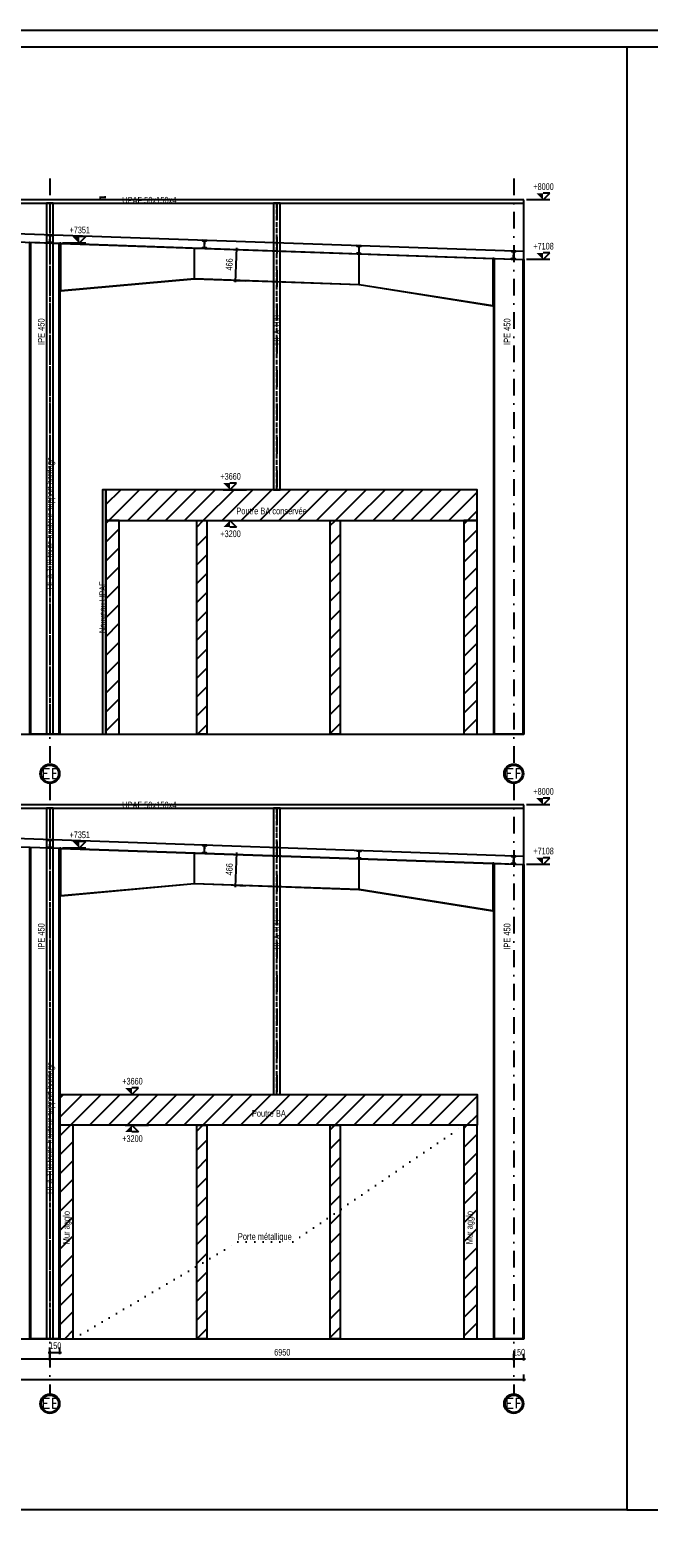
# Model space of a CAD drawing. Extents: x 293186 to 369035, y -341273 to -122059.
# Tile 6 of 64: x 332555 to 341826, y -321012 to -298428. Entities that reach past the tile are written whole.
import ezdxf

# ---------------------------------------------------------------- set-up
doc = ezdxf.new("R2010")
doc.units = 0
doc.header["$LTSCALE"] = 50
for name, pattern in [('CADWORK_21', [0]), ('DASHDOT', [10, 5, -2.5, 0, -2.5]), ('DOT', [2.5, 0, -2.5]), ('HIDDEN', [1.875, 1.25, -0.625])]:
    doc.linetypes.add(name, pattern=pattern)
doc.layers.add('ECHELLE_1_50', color=7, linetype='CONTINUOUS')
doc.styles.add('ARIAL', font='txt')
doc.styles.add('CADWORK5', font='ROMAND', dxfattribs={"width": 0.8})
pattern_1 = [(45, (0, 0), (141.42136, -141.42136), [])]

# ---------------------------------------------------------------- blocks, each defined once
blk = doc.blocks.new('*D75')
at = {"layer": 'ECHELLE_1_50', "color": 150}
for p, q in [((335621, -301712), (335796, -301719)), ((335647, -301688), (335629, -302204)), ((335634, -301700), (335658, -301726)), ((335618, -302166), (335642, -302192)), ((335605, -302178), (335780, -302184))]:
    blk.add_line(p, q, dxfattribs=at)
at = {"layer": 'ECHELLE_1_50', "color": 26, "style": 'ARIAL', "width": 0.75}
blk.add_text('466', height=100, rotation=88.0009, dxfattribs=at).set_placement((335585, -302030))
blk = doc.blocks.new('*D78')
at = {"layer": 'ECHELLE_1_50', "color": 150}
for p, q in [((333390, -301621), (333040, -301621)), ((333290, -301621), (333390, -301521)), ((333390, -301521), (333290, -301521))]:
    blk.add_line(p, q, dxfattribs=at)
blk.add_solid([(333290, -301621), (333290, -301521), (333190, -301521)], dxfattribs=at)
at = {"layer": 'ECHELLE_1_50', "color": 26, "style": 'ARIAL', "width": 0.75}
blk.add_text('+7351', height=100, dxfattribs=at).set_placement((333145, -301471))
blk = doc.blocks.new('*D79')
at = {"layer": 'ECHELLE_1_50', "color": 150}
for p, q in [((340340, -301864), (339990, -301864)), ((340240, -301864), (340340, -301764)), ((340340, -301764), (340240, -301764))]:
    blk.add_line(p, q, dxfattribs=at)
blk.add_solid([(340240, -301864), (340240, -301764), (340140, -301764)], dxfattribs=at)
at = {"layer": 'ECHELLE_1_50', "color": 26, "style": 'ARIAL', "width": 0.75}
blk.add_text('+7108', height=100, dxfattribs=at).set_placement((340095, -301714))
blk = doc.blocks.new('*D80')
at = {"layer": 'ECHELLE_1_50', "color": 150}
for p, q in [((340340, -300972), (339990, -300972)), ((340240, -300972), (340340, -300872)), ((340340, -300872), (340240, -300872))]:
    blk.add_line(p, q, dxfattribs=at)
blk.add_solid([(340240, -300972), (340240, -300872), (340140, -300872)], dxfattribs=at)
at = {"layer": 'ECHELLE_1_50', "color": 26, "style": 'ARIAL', "width": 0.75}
blk.add_text('+8000', height=100, dxfattribs=at).set_placement((340095, -300822))
blk = doc.blocks.new('*D82')
at = {"layer": 'ECHELLE_1_50', "color": 150}
for p, q in [((335449, -305772), (335799, -305772)), ((335549, -305772), (335649, -305872)), ((335649, -305872), (335549, -305872))]:
    blk.add_line(p, q, dxfattribs=at)
blk.add_solid([(335549, -305772), (335549, -305872), (335449, -305872)], dxfattribs=at)
at = {"layer": 'ECHELLE_1_50', "color": 26, "style": 'ARIAL', "width": 0.75}
blk.add_text('+3200', height=100, dxfattribs=at).set_placement((335405, -306022))
blk = doc.blocks.new('*D83')
at = {"layer": 'ECHELLE_1_50', "color": 150}
for p, q in [((335449, -305312), (335799, -305312)), ((335549, -305312), (335649, -305212)), ((335649, -305212), (335549, -305212))]:
    blk.add_line(p, q, dxfattribs=at)
blk.add_solid([(335549, -305312), (335549, -305212), (335449, -305212)], dxfattribs=at)
blk = doc.blocks.new('*D95')
at = {"layer": 'ECHELLE_1_50', "color": 150}
for p, q in [((335647, -310748), (335629, -311264)), ((335621, -310773), (335796, -310779)), ((335634, -310760), (335658, -310786)), ((335605, -311238), (335780, -311244)), ((335618, -311226), (335642, -311252))]:
    blk.add_line(p, q, dxfattribs=at)
at = {"layer": 'ECHELLE_1_50', "color": 26, "style": 'ARIAL', "width": 0.75}
blk.add_text('466', height=100, rotation=88.0009, dxfattribs=at).set_placement((335585, -311090))
blk = doc.blocks.new('*D99')
at = {"layer": 'ECHELLE_1_50', "color": 150}
for p, q in [((333390, -310681), (333040, -310681)), ((333290, -310681), (333390, -310581)), ((333390, -310581), (333290, -310581))]:
    blk.add_line(p, q, dxfattribs=at)
blk.add_solid([(333290, -310681), (333290, -310581), (333190, -310581)], dxfattribs=at)
at = {"layer": 'ECHELLE_1_50', "color": 26, "style": 'ARIAL', "width": 0.75}
blk.add_text('+7351', height=100, dxfattribs=at).set_placement((333145, -310531))
blk = doc.blocks.new('*D100')
at = {"layer": 'ECHELLE_1_50', "color": 150}
for p, q in [((340340, -310924), (339990, -310924)), ((340240, -310924), (340340, -310824)), ((340340, -310824), (340240, -310824))]:
    blk.add_line(p, q, dxfattribs=at)
blk.add_solid([(340240, -310924), (340240, -310824), (340140, -310824)], dxfattribs=at)
at = {"layer": 'ECHELLE_1_50', "color": 26, "style": 'ARIAL', "width": 0.75}
blk.add_text('+7108', height=100, dxfattribs=at).set_placement((340095, -310774))
blk = doc.blocks.new('*D101')
at = {"layer": 'ECHELLE_1_50', "color": 150}
for p, q in [((340340, -310032), (339990, -310032)), ((340240, -310032), (340340, -309932)), ((340340, -309932), (340240, -309932))]:
    blk.add_line(p, q, dxfattribs=at)
blk.add_solid([(340240, -310032), (340240, -309932), (340140, -309932)], dxfattribs=at)
at = {"layer": 'ECHELLE_1_50', "color": 26, "style": 'ARIAL', "width": 0.75}
blk.add_text('+8000', height=100, dxfattribs=at).set_placement((340095, -309882))
blk = doc.blocks.new('*D103')
at = {"layer": 'ECHELLE_1_50', "color": 150}
for p, q in [((333979, -314832), (334329, -314832)), ((334079, -314832), (334179, -314932)), ((334179, -314932), (334079, -314932))]:
    blk.add_line(p, q, dxfattribs=at)
blk.add_solid([(334079, -314832), (334079, -314932), (333979, -314932)], dxfattribs=at)
at = {"layer": 'ECHELLE_1_50', "color": 26, "style": 'ARIAL', "width": 0.75}
blk.add_text('+3200', height=100, dxfattribs=at).set_placement((333935, -315082))
blk = doc.blocks.new('*D104')
at = {"layer": 'ECHELLE_1_50', "color": 150}
for p, q in [((334079, -314372), (334179, -314272)), ((334179, -314272), (334079, -314272)), ((333979, -314372), (334329, -314372))]:
    blk.add_line(p, q, dxfattribs=at)
blk.add_solid([(334079, -314372), (334079, -314272), (333979, -314272)], dxfattribs=at)
at = {"layer": 'ECHELLE_1_50', "color": 26, "style": 'ARIAL', "width": 0.75}
blk.add_text('+3660', height=100, dxfattribs=at).set_placement((333935, -314222))
blk = doc.blocks.new('*D115')
at = {"layer": 'ECHELLE_1_50'}
h = blk.add_hatch(color=150, dxfattribs=at)
edge = h.paths.add_edge_path()
edge.add_arc((332851, -318234), 6.25, 0, 360)
h = blk.add_hatch(color=150, dxfattribs=at)
edge = h.paths.add_edge_path()
edge.add_arc((333001, -318234), 6.25, 0, 360)
at = {"layer": 'ECHELLE_1_50', "color": 150}
for p, q in [((332851, -318259), (332851, -318159)), ((333001, -318259), (333001, -318159)), ((332826, -318234), (333026, -318234))]:
    blk.add_line(p, q, dxfattribs=at)
at = {"layer": 'ECHELLE_1_50', "color": 26, "style": 'ARIAL', "width": 0.75}
blk.add_text('150', height=100, dxfattribs=at).set_placement((332840, -318184))
blk = doc.blocks.new('*D116')
at = {"layer": 'ECHELLE_1_50'}
h = blk.add_hatch(color=150, dxfattribs=at)
edge = h.paths.add_edge_path()
edge.add_arc((318161, -318642), 6.25, 0, 360)
h = blk.add_hatch(color=150, dxfattribs=at)
edge = h.paths.add_edge_path()
edge.add_arc((339951, -318642), 6.25, 0, 360)
at = {"layer": 'ECHELLE_1_50', "color": 150}
for p, q in [((318136, -318642), (339976, -318642)), ((318161, -318667), (318161, -318567)), ((339951, -318667), (339951, -318567))]:
    blk.add_line(p, q, dxfattribs=at)
at = {"layer": 'ECHELLE_1_50', "color": 26, "style": 'ARIAL', "width": 0.75}
blk.add_text('21790 #ext.charpente = ext.longrines#', height=100, dxfattribs=at).set_placement((328913, -318592))
blk = doc.blocks.new('*D118')
at = {"layer": 'ECHELLE_1_50'}
h = blk.add_hatch(color=150, dxfattribs=at)
edge = h.paths.add_edge_path()
edge.add_arc((318311, -318332), 6.25, 0, 360)
h = blk.add_hatch(color=150, dxfattribs=at)
edge = h.paths.add_edge_path()
edge.add_arc((332851, -318332), 6.25, 0, 360)
at = {"layer": 'ECHELLE_1_50', "color": 150}
for p, q in [((318286, -318332), (332876, -318332)), ((318311, -318357), (318311, -318257)), ((332851, -318357), (332851, -318257))]:
    blk.add_line(p, q, dxfattribs=at)
at = {"layer": 'ECHELLE_1_50', "color": 26, "style": 'ARIAL', "width": 0.75}
blk.add_text('14540', height=100, dxfattribs=at).set_placement((325438, -318282))
blk = doc.blocks.new('*D119')
at = {"layer": 'ECHELLE_1_50'}
h = blk.add_hatch(color=150, dxfattribs=at)
edge = h.paths.add_edge_path()
edge.add_arc((332851, -318332), 6.25, 0, 360)
h = blk.add_hatch(color=150, dxfattribs=at)
edge = h.paths.add_edge_path()
edge.add_arc((339801, -318332), 6.25, 0, 360)
at = {"layer": 'ECHELLE_1_50', "color": 150}
for p, q in [((332826, -318332), (339826, -318332)), ((332851, -318357), (332851, -318257)), ((339801, -318357), (339801, -318257))]:
    blk.add_line(p, q, dxfattribs=at)
at = {"layer": 'ECHELLE_1_50', "color": 26, "style": 'ARIAL', "width": 0.75}
blk.add_text('6950', height=100, dxfattribs=at).set_placement((336212, -318282))
blk = doc.blocks.new('*D120')
at = {"layer": 'ECHELLE_1_50'}
h = blk.add_hatch(color=150, dxfattribs=at)
edge = h.paths.add_edge_path()
edge.add_arc((339801, -318332), 6.25, 0, 360)
h = blk.add_hatch(color=150, dxfattribs=at)
edge = h.paths.add_edge_path()
edge.add_arc((339951, -318332), 6.25, 0, 360)
at = {"layer": 'ECHELLE_1_50', "color": 150}
for p, q in [((339776, -318332), (339976, -318332)), ((339801, -318357), (339801, -318257)), ((339951, -318357), (339951, -318257))]:
    blk.add_line(p, q, dxfattribs=at)
at = {"layer": 'ECHELLE_1_50', "color": 26, "style": 'ARIAL', "width": 0.75}
blk.add_text('150', height=100, dxfattribs=at).set_placement((339790, -318282))

msp = doc.modelspace()

# ---------------------------------------------------------------- hatches: boundary and pattern name
at = {"layer": 'ECHELLE_1_50', "linetype": 'CONTINUOUS'}
h = msp.add_hatch(dxfattribs=at)
h.set_pattern_fill('ANSI31', color=212, scale=62.992521, style=0, pattern_type=2)
h.set_pattern_definition(pattern_1)
h.paths.add_polyline_path([(333691, -305312), (333691, -305772), (339251, -305772), (339251, -305312)])
h = msp.add_hatch(dxfattribs=at)
h.set_pattern_fill('ANSI31', color=212, scale=62.992521, style=0, pattern_type=2)
h.set_pattern_definition(pattern_1)
h.paths.add_polyline_path([(333891, -305772), (333691, -305772), (333691, -308972), (333891, -308972)])
h = msp.add_hatch(dxfattribs=at)
h.set_pattern_fill('ANSI31', color=212, scale=62.992521, style=0, pattern_type=2)
h.set_pattern_definition(pattern_1)
h.paths.add_polyline_path([(335051, -305772), (335201, -305772), (335201, -308972), (335051, -308972)])
h = msp.add_hatch(dxfattribs=at)
h.set_pattern_fill('ANSI31', color=212, scale=62.992521, style=0, pattern_type=2)
h.set_pattern_definition(pattern_1)
h.paths.add_polyline_path([(337051, -305772), (337201, -305772), (337201, -308972), (337051, -308972)])
h = msp.add_hatch(dxfattribs=at)
h.set_pattern_fill('ANSI31', color=212, scale=62.992521, style=0, pattern_type=2)
h.set_pattern_definition(pattern_1)
h.paths.add_polyline_path([(339251, -305772), (339051, -305772), (339051, -308972), (339251, -308972)])
h = msp.add_hatch(dxfattribs=at)
h.set_pattern_fill('ANSI31', color=212, scale=62.992521, style=0, pattern_type=2)
h.set_pattern_definition(pattern_1)
h.paths.add_polyline_path([(333001, -314372), (339251, -314372), (339251, -314832), (333001, -314832)])
h = msp.add_hatch(dxfattribs=at)
h.set_pattern_fill('ANSI31', color=212, scale=62.992521, style=0, pattern_type=2)
h.set_pattern_definition(pattern_1)
h.paths.add_polyline_path([(333201, -314832), (333001, -314832), (333001, -318032), (333201, -318032)])
h = msp.add_hatch(dxfattribs=at)
h.set_pattern_fill('ANSI31', color=212, scale=62.992521, style=0, pattern_type=2)
h.set_pattern_definition(pattern_1)
h.paths.add_polyline_path([(335051, -314832), (335201, -314832), (335201, -318032), (335051, -318032)])
h = msp.add_hatch(dxfattribs=at)
h.set_pattern_fill('ANSI31', color=212, scale=62.992521, style=0, pattern_type=2)
h.set_pattern_definition(pattern_1)
h.paths.add_polyline_path([(337051, -314832), (337201, -314832), (337201, -318032), (337051, -318032)])
h = msp.add_hatch(dxfattribs=at)
h.set_pattern_fill('ANSI31', color=212, scale=62.992521, style=0, pattern_type=2)
h.set_pattern_definition(pattern_1)
h.paths.add_polyline_path([(339251, -314832), (339051, -314832), (339051, -318032), (339251, -318032)])

# ---------------------------------------------------------------- linework, layer by layer
at = {"layer": 'ECHELLE_1_50', "color": 3, "linetype": 'DASHDOT'}
for p, q in [((332851, -300651), (332851, -309421)), ((339801, -300651), (339801, -309421)), ((332851, -309711), (332851, -318858)), ((339801, -309711), (339801, -318858))]:
    msp.add_line(p, q, dxfattribs=at)
at = {"layer": 'ECHELLE_1_50', "color": 5, "linetype": 'HIDDEN'}
for p, q in [((332848, -301022), (332848, -308972)), ((332853, -308972), (332853, -301022)), ((336248, -301022), (336248, -305312)), ((336253, -305312), (336253, -301022)), ((332848, -310082), (332848, -318032)), ((332853, -318032), (332853, -310082)), ((336248, -310082), (336248, -314372)), ((336253, -314372), (336253, -310082))]:
    msp.add_line(p, q, dxfattribs=at)
at = {"layer": 'ECHELLE_1_50', "color": 5, "linetype": 'DASHDOT'}
for p, q in [((332851, -301022), (332851, -308972)), ((336251, -301022), (336251, -305312)), ((332851, -310082), (332851, -318032)), ((336251, -310082), (336251, -314372))]:
    msp.add_line(p, q, dxfattribs=at)
at = {"layer": 'ECHELLE_1_50', "color": 5}
for p, q in [((339951, -301864), (339951, -300972)), ((335016, -302150, 2540), (335016, -301699, 2540)), ((337486, -302236, 2540), (337486, -301785, 2540)), ((339951, -310924), (339951, -310032)), ((335016, -311210, 2540), (335016, -310759, 2540)), ((337486, -311296, 2540), (337486, -310846, 2540))]:
    msp.add_line(p, q, dxfattribs=at)
at = {"layer": 'ECHELLE_1_50', "color": 32}
for p, q in [((339951, -301743), (325581, -301242)), ((339951, -310804), (325581, -310302))]:
    msp.add_line(p, q, dxfattribs=at)
at = {"layer": 'ECHELLE_1_50', "color": 5, "linetype": 'CONTINUOUS'}
for p, q in [((332565, -308972), (332565, -301606)), ((332986, -301620), (332986, -308972)), ((339515, -308972), (339515, -301848)), ((339936, -301863), (339936, -308972)), ((332565, -318032), (332565, -310666)), ((332986, -310681), (332986, -318032)), ((339515, -318032), (339515, -310908)), ((339936, -310923), (339936, -318032))]:
    msp.add_line(p, q, dxfattribs=at)
at = {"layer": 'ECHELLE_1_50', "color": 7}
for p, q in [((318161, -308972, 2540), (339951, -308972, 2540)), ((318161, -318032, 2540), (339951, -318032, 2540))]:
    msp.add_line(p, q, dxfattribs=at)
at = {"layer": 'ECHELLE_1_50', "color": 7, "linetype": 'CADWORK_21'}
msp.add_line((341497, -320592), (314273, -320592), dxfattribs=at)
at = {"layer": 'ECHELLE_1_50', "color": 32, "linetype": 'CONTINUOUS'}
for points in [[(314023, -298428), (368085, -298428), (368085, -340378), (314023, -340378), (314023, -298428)], [(314273, -298678), (367835, -298678), (367835, -340128), (314273, -340128), (314273, -298678)]]:
    msp.add_lwpolyline(points, dxfattribs=at)
at = {"layer": 'ECHELLE_1_50', "color": 7, "linetype": 'CADWORK_21'}
msp.add_lwpolyline([(341497, -298678), (341497, -320592), (367835, -320592)], dxfattribs=at)
at = {"layer": 'ECHELLE_1_50', "color": 5, "linetype": 'CONTINUOUS'}
for points in [[(339951, -300972), (318161, -300972), (318161, -301022), (339951, -301022)], [(333001, -301621), (333001, -302337), (333016, -302337), (333016, -301621)], [(339486, -301847), (339486, -301855), (333016, -301629), (333016, -301621)], [(339486, -301848), (339486, -302563), (339501, -302563), (339501, -301848)], [(333016, -302329), (335016, -302150), (335016, -302158), (333016, -302337)], [(335016, -302150), (337486, -302236), (337485, -302244), (335016, -302158)], [(339485, -302563), (337485, -302244), (337486, -302236), (339486, -302555)], [(339951, -310032), (318161, -310032), (318161, -310082), (339951, -310082)], [(333001, -310682), (333001, -311397), (333016, -311397), (333016, -310682)], [(339486, -310907), (339486, -310915), (333016, -310690), (333016, -310682)], [(339486, -310908), (339486, -311623), (339501, -311623), (339501, -310908)], [(333016, -311390), (335016, -311210), (335016, -311218), (333016, -311398)], [(335016, -311210), (337486, -311296), (337485, -311304), (335016, -311218)], [(339485, -311623), (337485, -311304), (337486, -311296), (339486, -311615)]]:
    msp.add_lwpolyline(points, close=True, dxfattribs=at)
for points in [[(332801, -301022), (332801, -308972), (332901, -308972), (332901, -301022), (332801, -301022)], [(336201, -301022), (336201, -305312), (336301, -305312), (336301, -301022), (336201, -301022)], [(332551, -308972), (332551, -301605), (333001, -301621), (333001, -308972), (332551, -308972)], [(339501, -308972), (339501, -301848), (339951, -301864), (339951, -308972), (339501, -308972)], [(332801, -310082), (332801, -318032), (332901, -318032), (332901, -310082), (332801, -310082)], [(336201, -310082), (336201, -314372), (336301, -314372), (336301, -310082), (336201, -310082)], [(332551, -318032), (332551, -310665), (333001, -310681), (333001, -318032), (332551, -318032)], [(339501, -318032), (339501, -310908), (339951, -310924), (339951, -318032), (339501, -318032)]]:
    msp.add_lwpolyline(points, dxfattribs=at)
at = {"layer": 'ECHELLE_1_50', "color": 32}
for points in [[(318161, -301621), (325581, -301362), (339951, -301864)], [(318161, -310681), (325581, -310422), (339951, -310924)]]:
    msp.add_lwpolyline(points, dxfattribs=at)
at = {"layer": 'ECHELLE_1_50', "color": 5, "linetype": 'CONTINUOUS'}
for points in [[(332848, -301509), (332845, -301602, -0.414214), (332838, -301609), (332815, -301608), (332815, -301614), (332829, -301615), (332865, -301616), (332879, -301617), (332879, -301610), (332856, -301610, -0.414214), (332849, -301602), (332853, -301509, -0.414214), (332860, -301502), (332883, -301503), (332883, -301497)], [(332883, -301497), (332819, -301495), (332819, -301501), (332841, -301502, -0.414214), (332848, -301509)], [(335165, -301590), (335162, -301683, -0.414214), (335154, -301690), (335132, -301689), (335131, -301695), (335145, -301696), (335181, -301697), (335195, -301698), (335196, -301691), (335173, -301690, -0.414214), (335166, -301683), (335169, -301590, -0.414214), (335176, -301583), (335199, -301584), (335200, -301578)], [(335200, -301578), (335136, -301575), (335135, -301582), (335158, -301582, -0.414214), (335165, -301590)], [(337482, -301671), (337478, -301764, -0.414214), (337471, -301771), (337448, -301770), (337448, -301776), (337462, -301777), (337498, -301778), (337512, -301778), (337512, -301772), (337489, -301771, -0.414214), (337483, -301764), (337486, -301671, -0.414214), (337493, -301664), (337516, -301665), (337516, -301658)], [(337516, -301658), (337452, -301656), (337452, -301663), (337475, -301663, -0.414214), (337482, -301671)], [(339798, -301751), (339795, -301845, -0.414214), (339788, -301852), (339765, -301851), (339765, -301857), (339779, -301858), (339815, -301859), (339829, -301859), (339829, -301853), (339806, -301852, -0.414214), (339799, -301845), (339803, -301752, -0.414214), (339810, -301745), (339833, -301746), (339833, -301739)], [(339833, -301739), (339769, -301737), (339769, -301743), (339791, -301744, -0.414214), (339798, -301751)], [(332848, -310569), (332845, -310662, -0.414214), (332838, -310669), (332815, -310668), (332815, -310675), (332829, -310675), (332865, -310676), (332879, -310677), (332879, -310670), (332856, -310670, -0.414214), (332849, -310662), (332853, -310569, -0.414214), (332860, -310562), (332883, -310563), (332883, -310557)], [(332883, -310557), (332819, -310555), (332819, -310561), (332841, -310562, -0.414214), (332848, -310569)], [(335165, -310650), (335162, -310743, -0.414214), (335154, -310750), (335132, -310749), (335131, -310755), (335145, -310756), (335181, -310757), (335195, -310758), (335196, -310751), (335173, -310751, -0.414214), (335166, -310743), (335169, -310650, -0.414214), (335176, -310643), (335199, -310644), (335200, -310638)], [(335200, -310638), (335136, -310635), (335135, -310642), (335158, -310643, -0.414214), (335165, -310650)], [(337482, -310731), (337478, -310824, -0.414214), (337471, -310831), (337448, -310830), (337448, -310836), (337462, -310837), (337498, -310838), (337512, -310839), (337512, -310832), (337489, -310831, -0.414214), (337483, -310824), (337486, -310731, -0.414214), (337493, -310724), (337516, -310725), (337516, -310719)], [(337516, -310719), (337452, -310716), (337452, -310723), (337475, -310723, -0.414214), (337482, -310731)], [(339798, -310812), (339795, -310905, -0.414214), (339788, -310912), (339765, -310911), (339765, -310917), (339779, -310918), (339815, -310919), (339829, -310919), (339829, -310913), (339806, -310912, -0.414214), (339799, -310905), (339803, -310812, -0.414214), (339810, -310805), (339833, -310806), (339833, -310799)], [(339833, -310799), (339769, -310797), (339769, -310804), (339791, -310804, -0.414214), (339798, -310812)]]:
    msp.add_lwpolyline(points, format="xyb", dxfattribs=at)
at = {"layer": 'ECHELLE_1_50', "color": 1, "linetype": 'CONTINUOUS'}
msp.add_lwpolyline([(333641, -308972), (333691, -308972), (333691, -305312), (333641, -305312)], close=True, dxfattribs=at)
at = {"layer": 'ECHELLE_1_50', "color": 7, "linetype": 'CONTINUOUS'}
for points in [[(333691, -305312), (333691, -305772), (339251, -305772), (339251, -305312)], [(333891, -305772), (333691, -305772), (333691, -308972), (333891, -308972)], [(335051, -305772), (335201, -305772), (335201, -308972), (335051, -308972)], [(337051, -305772), (337201, -305772), (337201, -308972), (337051, -308972)], [(339251, -305772), (339051, -305772), (339051, -308972), (339251, -308972)], [(333001, -314372), (339251, -314372), (339251, -314832), (333001, -314832)], [(333201, -314832), (333001, -314832), (333001, -318032), (333201, -318032)], [(335051, -314832), (335201, -314832), (335201, -318032), (335051, -318032)], [(337051, -314832), (337201, -314832), (337201, -318032), (337051, -318032)], [(339251, -314832), (339051, -314832), (339051, -318032), (339251, -318032)]]:
    msp.add_lwpolyline(points, close=True, dxfattribs=at)
at = {"layer": 'ECHELLE_1_50', "color": 7, "linetype": 'DOT'}
msp.add_lwpolyline([(333201, -318032), (335669, -316580), (336490, -316580), (339051, -314832)], dxfattribs=at)
at = {"layer": 'ECHELLE_1_50', "color": 141, "linetype": 'HIDDEN'}
msp.add_polyline3d([(333683, -300932, 4350), (333691, -300932, 4350), (333691, -300932, 4250), (333683, -300932, 4250), (333683, -300932, 4286), (333671, -300932, 4298), (333615, -300934, 4298), (333603, -300935, 4286), (333603, -300935, 4250), (333595, -300935, 4250), (333595, -300935, 4350), (333603, -300935, 4350), (333603, -300935, 4314), (333615, -300934, 4302), (333671, -300932, 4302), (333683, -300932, 4314), (333683, -300932, 4350)], close=True, dxfattribs=at)
at = {"layer": 'ECHELLE_1_50', "color": 3, "linetype": 'CONTINUOUS'}
for centre, radius in [((332851, -309566), 145), ((332851, -309566), 130), ((339801, -309566), 145), ((339801, -309566), 130), ((332851, -319003), 145), ((332851, -319003), 130), ((339801, -319003), 145), ((339801, -319003), 130)]:
    msp.add_circle(centre, radius, dxfattribs=at)

# ---------------------------------------------------------------- block references
at = {"layer": 'ECHELLE_1_50', "color": 0}
for name in ['*D80', '*D78', '*D75', '*D79', '*D83', '*D82', '*D101', '*D99', '*D95', '*D100', '*D104', '*D103', '*D118', '*D115', '*D119', '*D120', '*D116']:
    msp.add_blockref(name, (0, 0), dxfattribs=at)

# ---------------------------------------------------------------- texts
at = {"layer": 'ECHELLE_1_50', "color": 7, "style": 'ARIAL', "width": 0.8}
for s, p in [('UPAF 50x150x4', (333934, -301026)), ('Poutre BA conservée', (335644, -305680)), ('UPAF 50x150x4', (333934, -310086)), ('Poutre BA', (335877, -314704)), ('Porte métallique', (335667, -316549))]:
    msp.add_text(s, height=100, dxfattribs=at).set_placement(p)
for s, p in [('IPE 450', (332771, -303143)), ('HEA 100', (336301, -303143)), ('IPE 450', (339752, -303143)), ('HEA 100 toute hauteur support bardage', (332901, -306803)), ('Nouveau UPAF', (333691, -307460)), ('IPE 450', (332771, -312203)), ('HEA 100', (336301, -312203)), ('IPE 450', (339752, -312203)), ('HEA 100 toute hauteur support bardage', (332901, -315863)), ('Mur agglo', (333148, -316614)), ('Mur agglo', (339187, -316614))]:
    msp.add_text(s, height=100, rotation=90, dxfattribs=at).set_placement(p)
at = {"layer": 'ECHELLE_1_50', "color": 26, "style": 'ARIAL', "width": 0.75}
msp.add_text('+3660', height=100, dxfattribs=at).set_placement((335405, -305162))
at = {"layer": 'ECHELLE_1_50', "color": 96, "style": 'CADWORK5', "width": 1.125}
for s, p in [('EE', (332721, -309636)), ('EF', (339671, -309636)), ('EE', (332721, -319072)), ('EF', (339671, -319072))]:
    msp.add_text(s, height=150, dxfattribs=at).set_placement(p)

doc.saveas('drawing.dxf')
